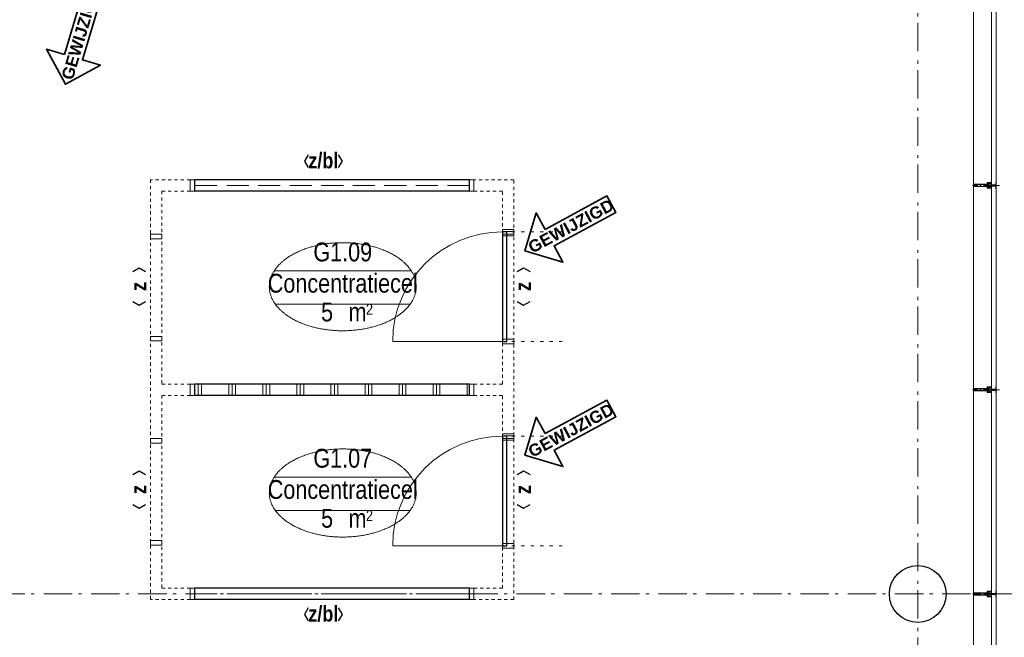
# Model space of a CAD drawing. Header units: millimetres. Extents: x 274611 to 749520, y 175257 to 298905.
# Tile 126 of 251: x 562519 to 571194, y 226430 to 231873. Entities that reach past the tile are written whole.
import ezdxf
from ezdxf.enums import TextEntityAlignment as Align

# ---------------------------------------------------------------- set-up
doc = ezdxf.new("R2010")
doc.units = ezdxf.units.MM
doc.header["$LTSCALE"] = 400
doc.header["$PDMODE"] = 1
doc.header["$PDSIZE"] = 15
for name, pattern in [('STYLE_02', [0.694427, 0.486069, -0.208359]), ('STYLE_05', [0.208282, 0.069427, -0.138855]), ('STYLE_06', [1.041641, 0.625, -0.208282, 0.069427, -0.138931]), ('STYLE_15', [0.240945, 0.11811, -0.059055, 0.004724, -0.059055]), ('STYLE_16', [0.177165, 0.11811, -0.059055]), ('STYLE_21', [0.138889, 0.069444, -0.069444])]:
    doc.linetypes.add(name, pattern=pattern)
for name, color, linetype, lineweight in [('Buitenkozijnen', 140, 'Continuous', 15), ('Interieur-deur', 43, 'Continuous', 9), ('Interieur-scheidingswand-horizontaal', 5, 'Continuous', 25), ('Interieur-systeemwand glas', 140, 'STYLE_21', 15), ('Kozijnmerken', 43, 'Continuous', 9), ('Lijn-stramien', 5, 'STYLE_06', 9), ('mat-beton (ihwg)', 5, 'Continuous', 25), ('None', 7, 'Continuous', 9), ('Ruimtenummers', 5, 'Continuous', 25), ('Wijzigingspijlen', 43, 'Continuous', 9)]:
    doc.layers.add(name, color=color, linetype=linetype, lineweight=lineweight)
doc.styles.add('Arial (bold)', font='arialbd.ttf', dxfattribs={"height": 132.291667})
doc.styles.add('Arial Narrow', font='ARIALN.TTF', dxfattribs={"height": 222.25})
doc.styles.add('Arial Narrow (bold)', font='ARIALNB.TTF', dxfattribs={"height": 172.861111})

# ---------------------------------------------------------------- blocks, each defined once
blk = doc.blocks.new('*X654')
at = {"layer": 'None', "lineweight": 9}
for p, q in [((360, -1850), (360, -1750)), ((600, -1850), (600, -1750)), ((630, -1850), (630, -1750)), ((660, -1850), (660, -1750)), ((900, -1850), (900, -1750)), ((930, -1850), (930, -1750)), ((960, -1850), (960, -1750)), ((1200, -1850), (1200, -1750)), ((1230, -1850), (1230, -1750)), ((1260, -1850), (1260, -1750)), ((1500, -1850), (1500, -1750)), ((1530, -1850), (1530, -1750)), ((1560, -1850), (1560, -1750)), ((1800, -1850), (1800, -1750)), ((1830, -1850), (1830, -1750)), ((1860, -1850), (1860, -1750)), ((2100, -1850), (2100, -1750)), ((2130, -1850), (2130, -1750)), ((2160, -1850), (2160, -1750)), ((2400, -1850), (2400, -1750)), ((2430, -1850), (2430, -1750)), ((2460, -1850), (2460, -1750)), ((2700, -1850), (2700, -1750)), ((2730, -1850), (2730, -1750))]:
    blk.add_line(p, q, dxfattribs=at)
blk = doc.blocks.new('systeemwandstijl 900 hoh')
at = {"layer": 'Interieur-systeemwand glas', "color": 43, "linetype": 'Continuous', "lineweight": 9}
blk.add_lwpolyline([(0, 20), (100, 20), (100, -20), (0, -20)], close=True, dxfattribs=at)
at = {"layer": 'Interieur-systeemwand glas', "color": 43, "linetype": 'Continuous', "lineweight": 15}
for p in [(0, 900), (0, 0)]:
    blk.add_point(p, dxfattribs=at)
blk = doc.blocks.new('Deur systeemwand 950')
at = {"layer": 'Interieur-deur', "color": 140, "linetype": 'Continuous', "lineweight": 15}
blk.add_line((0, 1063.8), (0, 100), dxfattribs=at)
at = {"layer": 'Interieur-deur', "color": 92, "linetype": 'Continuous', "lineweight": 25}
blk.add_lwpolyline([(-966, 100), (0, 100), (0, 60), (-966, 60)], close=True, dxfattribs=at)
at = {"layer": 'Interieur-deur', "color": 140, "linetype": 'Continuous', "lineweight": 15}
blk.add_arc((0, 100), 966, 90, 180, dxfattribs=at)
at = {"layer": 'Interieur-systeemwand glas', "color": 43, "linetype": 'Continuous', "lineweight": 9}
for points in [[(-986, 100), (-946, 100), (-946, 0), (-986, 0)], [(-20, 100), (20, 100), (20, 0), (-20, 0)]]:
    blk.add_lwpolyline(points, close=True, dxfattribs=at)
at = {"layer": 'Lijn-stramien', "color": 8, "linetype": 'STYLE_05', "lineweight": 5}
for p, q in [((-966, 100), (-966, -476)), ((0, 100), (0, -476))]:
    blk.add_line(p, q, dxfattribs=at)
at = {"layer": 'None', "linetype": 'Continuous', "lineweight": 5}
for p in [(-966, 100), (0, 100)]:
    blk.add_point(p, dxfattribs=at)
blk = doc.blocks.new('Concentratiecel G 3 (2D)')
at = {"layer": 'Interieur-scheidingswand-horizontaal', "lineweight": 25}
for p, q in [((340, 50), (2760, 50)), ((340, -50), (340, 50)), ((2760, -50), (2760, 50)), ((340, -50), (2760, -50)), ((340, -1750), (2760, -1750)), ((340, -1850), (340, -1750)), ((2760, -1850), (2760, -1750)), ((340, -1850), (2760, -1850)), ((340, -3550), (2760, -3550)), ((340, -3650), (340, -3550)), ((2760, -3650), (2760, -3550)), ((340, -3650), (2760, -3650))]:
    blk.add_line(p, q, dxfattribs=at)
at = {"layer": 'Interieur-scheidingswand-horizontaal', "linetype": 'STYLE_02', "lineweight": 9}
for p, q in [((340, 0), (2760, 0)), ((340, -3600), (2760, -3600))]:
    blk.add_line(p, q, dxfattribs=at)
at = {"layer": 'Interieur-systeemwand glas', "lineweight": 15}
for p, q in [((-50, 50), (300, 50)), ((-50, -3650), (-50, 50)), ((2800, 50), (3150, 50)), ((3150, 50), (3150, -3650)), ((50, -50), (300, -50)), ((50, -1750), (50, -50)), ((2800, -50), (3050, -50)), ((3050, -50), (3050, -1750)), ((50, -1750), (300, -1750)), ((2800, -1750), (3050, -1750)), ((50, -3550), (50, -1850)), ((50, -1850), (300, -1850)), ((2800, -1850), (3050, -1850)), ((3050, -1850), (3050, -3550)), ((50, -3550), (300, -3550)), ((2800, -3550), (3050, -3550)), ((-50, -3650), (300, -3650)), ((2800, -3650), (3150, -3650))]:
    blk.add_line(p, q, dxfattribs=at)
at = {"layer": 'Interieur-scheidingswand-horizontaal', "color": 7}
for name, p, rotation in [('systeemwandstijl 900 hoh', (320, 50), 270), ('Deur systeemwand 950', (-50, -1375), 270), ('systeemwandstijl 900 hoh', (3150, -450), 180), ('systeemwandstijl 900 hoh', (320, -1750), 270), ('Deur systeemwand 950', (-50, -3175), 270), ('systeemwandstijl 900 hoh', (320, -3550), 270)]:
    blk.add_blockref(name, p, dxfattribs=dict(at, rotation=rotation))
at = {"layer": 'Interieur-scheidingswand-horizontaal', "color": 7, "xscale": -1}
for p, rotation in [((2780, 50), 90), ((-50, -425), 180), ((2780, -1750), 90), ((-50, -2225), 180), ((2780, -3550), 90)]:
    blk.add_blockref('systeemwandstijl 900 hoh', p, dxfattribs=dict(at, rotation=rotation))
at = {"layer": 'Interieur-scheidingswand-horizontaal', "color": 7}
for p in [(-50, -1375), (-50, -3175)]:
    blk.add_blockref('systeemwandstijl 900 hoh', p, dxfattribs=at)
at = {"layer": 'Interieur-scheidingswand-horizontaal', "color": 7, "xscale": -1}
for p in [(3150, -1350), (3150, -2250), (3150, -3150)]:
    blk.add_blockref('systeemwandstijl 900 hoh', p, dxfattribs=at)
at = {"layer": 'Interieur-scheidingswand-horizontaal'}
blk.add_blockref('*X654', (0, 0), dxfattribs=at)
blk = doc.blocks.new('Kozijnmerk 50')
at = {"layer": 'Kozijnmerken', "color": 92, "linetype": 'Continuous', "lineweight": 25}
for points in [[(-132.2, 50.6), (-164.8, -5.8), (-132.2, -62.1)], [(132.2, 50.6), (164.8, -5.8), (132.2, -62.1)]]:
    blk.add_lwpolyline(points, dxfattribs=at)
at = {"layer": 'None', "color": 43, "style": 'Arial Narrow (bold)'}
blk.add_attdef('merk', text='', height=138.3, dxfattribs=at).set_placement((0, 0), align=Align.MIDDLE_CENTER)
blk = doc.blocks.new('Kolom O 500')
at = {"layer": 'mat-beton (ihwg)', "lineweight": 25}
blk.add_circle((0, 0), 250, dxfattribs=at)
blk = doc.blocks.new('*U96')
at = {"layer": 'None', "color": 8, "lineweight": 5, "flags": 128}
for points in [[(-5, -154.3), (-5, -154.3, 0.414214), (-5.5, -154.8), (-5.5, -172.5), (-5.5, -172.5, 0.414214), (-5, -173), (-4, -173), (-4, -173, 0.414214), (-3.5, -172.5), (-3.5, -172.5, 0.414214), (-4, -172), (-4.5, -172), (-4.5, -168.8), (-4.5, -168.8, -0.414214), (-4, -168.3), (-2.7, -168.3), (-2.7, -168.3, 0.221695), (-1.9, -167.9), (-0.8, -166.5), (-0.8, -166.5, -0.466308), (0.8, -166.5), (2, -167.9), (2, -167.9, 0.221695), (2.7, -168.3), (4, -168.3), (4, -168.3, -0.414214), (4.5, -168.8), (4.5, -172), (4, -172), (4, -172, 0.414214), (3.5, -172.5), (3.5, -172.5, 0.414214), (4, -173), (5, -173), (5, -173, 0.414214), (5.5, -172.5), (5.5, -154.8), (5.5, -154.8, 0.414214), (5, -154.3), (4.7, -154.3), (4.7, -155), (4.7, -155, -0.414214), (4.4, -155.3), (4.1, -155.3), (4.1, -155.3, -0.414214), (3.3, -154.5), (3.3, -150.6), (3.3, -150.6, -0.414214), (4.1, -149.8), (4.4, -149.8), (4.4, -149.8, -0.414214), (4.7, -150.1), (4.7, -150.8), (5, -150.8), (5, -150.8, 0.414214), (5.5, -150.3), (5.5, -137.6), (5.5, -137.6, 0.351868), (5.3, -137.3), (5.3, -137.3, 0.351868), (4.9, -137.5), (4.1, -139.2), (4.1, -139.2, 0.314902), (4.2, -139.4), (4.5, -139.7), (4.5, -139.7, -0.198912), (4.5, -139.9), (4.5, -140.1), (4.5, -140.1, -0.198912), (4.5, -140.3), (4.2, -140.6), (4.2, -140.6, 0.414214), (4.2, -140.8), (4.5, -141.1), (4.5, -141.1, -0.198912), (4.5, -141.3), (4.5, -141.5), (4.5, -141.5, -0.198912), (4.5, -141.7), (4.2, -142), (4.2, -142, 0.414214), (4.2, -142.2), (4.5, -142.5), (4.5, -142.5, -0.198912), (4.5, -142.7), (4.5, -143.2), (4.5, -143.2, -0.087489), (4.5, -143.3), (4.2, -144.1), (4.2, -148.5), (4.2, -148.5, -0.414214), (3.9, -148.8), (-3.9, -148.8), (-3.9, -148.8, -0.414214), (-4.2, -148.5), (-4.2, -144.1), (-4.5, -143.3), (-4.5, -143.3, -0.087489), (-4.5, -143.2), (-4.5, -142.7), (-4.5, -142.7, -0.198912), (-4.4, -142.5), (-4.1, -142.2), (-4.1, -142.2, 0.414214), (-4.1, -142), (-4.4, -141.7), (-4.4, -141.7, -0.198912), (-4.5, -141.5), (-4.5, -141.3), (-4.5, -141.3, -0.198912), (-4.4, -141.1), (-4.1, -140.8), (-4.1, -140.8, 0.414214), (-4.1, -140.6), (-4.4, -140.3), (-4.4, -140.3, -0.198912), (-4.5, -140.1), (-4.5, -139.9), (-4.5, -139.9, -0.198912), (-4.4, -139.7), (-4.1, -139.4), (-4.1, -139.4, 0.314902), (-4.1, -139.2), (-4.9, -137.5), (-4.9, -137.5, 0.351868), (-5.3, -137.3), (-5.3, -137.3, 0.351868), (-5.5, -137.6), (-5.5, -150.3), (-5.5, -150.3, 0.414214), (-5, -150.8), (-4.7, -150.8), (-4.7, -150.1), (-4.7, -150.1, -0.414214), (-4.4, -149.8), (-4.1, -149.8), (-4.1, -149.8, -0.414214), (-3.3, -150.6), (-3.3, -154.5), (-3.3, -154.5, -0.414214), (-4.1, -155.3), (-4.4, -155.3), (-4.4, -155.3, -0.414214), (-4.7, -155), (-4.7, -154.3)], [(-4.5, -161.7, -0.414214), (-4, -161.2), (-2.7, -161.2), (-2.7, -161.2, 0.414214), (-2.5, -161), (-2.5, -160.4), (-2.5, -160.4, 0.414214), (-2.7, -160.2), (-4, -160.2), (-4, -160.2, -0.414214), (-4.5, -159.7), (-4.5, -156.8), (-4.5, -156.8, -0.414214), (-4, -156.3), (4, -156.3), (4, -156.3, -0.414214), (4.5, -156.8), (4.5, -159.7), (4.5, -159.7, -0.414214), (4, -160.2), (2.7, -160.2), (2.7, -160.2, 0.414214), (2.5, -160.4), (2.5, -161), (2.5, -161, 0.414214), (2.7, -161.2), (4, -161.2), (4, -161.2, -0.414214), (4.5, -161.7), (4.5, -166.8), (4.5, -166.8, -0.414214), (4, -167.3), (3, -167.3), (3, -167.3, -0.221695), (2.6, -167.1), (1.5, -165.9), (1.5, -165.9, 0.466308), (-1.5, -165.9), (-2.6, -167.1), (-2.6, -167.1, -0.221695), (-2.9, -167.3), (-4, -167.3), (-4, -167.3, -0.414214), (-4.5, -166.8), (-4.5, -161.7)], [(-1.8, -149.8, 0.414214), (-2.3, -150.3), (-2.3, -155.1), (-2.3, -155.1, 0.414214), (-2.1, -155.3), (2.1, -155.3), (2.1, -155.3, 0.414214), (2.3, -155.1), (2.3, -150.3), (2.3, -150.3, 0.414214), (1.8, -149.8), (-1.8, -149.8)]]:
    blk.add_lwpolyline(points, format="xyb", close=True, dxfattribs=at)
blk = doc.blocks.new('*U97')
at = {"layer": 'None', "color": 8, "lineweight": 5, "flags": 128}
for points in [[(-6, -180.7), (-6, -180.7, -0.388879), (-8.7, -183.2), (-8.7, -183.2), (-20.4, -183.2), (-21.6, -183.9), (-22.9, -183.9), (-22.9, -182.7), (-23.8, -182.7), (-23.8, -184.8), (23.8, -184.8), (23.8, -182.7), (22.9, -182.7), (22.9, -183.9), (21.7, -183.9), (20.4, -183.2), (8.7, -183.2), (8.7, -183.2, -0.388879), (6, -180.7), (6, -180.7), (5.3, -173.2), (2.5, -173.2), (2.5, -171.2), (-2.5, -171.2), (-2.5, -173.2), (-5.3, -173.2), (-6, -180.7)], [(-13.5, -182.8), (-13.5, -181.9), (-14.5, -181.1), (-14.5, -181.1, 0.36397), (-14.9, -181.1), (-14.9, -181.1), (-15.4, -181.5), (-15.4, -181.5, -0.36397), (-15.8, -181.5), (-15.8, -181.5), (-16.3, -181.1), (-16.3, -181.1, 0.36397), (-16.7, -181.1), (-16.7, -181.1), (-17.2, -181.5), (-17.2, -181.5, -0.36397), (-17.6, -181.5), (-17.6, -181.5), (-18.1, -181.1), (-18.1, -181.1, 0.36397), (-18.5, -181.1), (-18.5, -181.1), (-19, -181.5), (-19, -181.5, -0.36397), (-19.4, -181.5), (-19.4, -181.5), (-19.9, -181.1), (-19.9, -181.1, 0.36397), (-20.3, -181.1), (-20.3, -181.1), (-20.8, -181.5), (-20.8, -181.5, -0.36397), (-21.2, -181.5), (-21.2, -181.5), (-21.7, -181.1), (-21.7, -181.1, 0.36397), (-22.1, -181.1), (-22.1, -181.1), (-22.4, -181.3), (-23.2, -181.3), (-23.5, -181.1), (-23.5, -181.1, 0.36397), (-23.9, -181.1), (-23.9, -181.1), (-24.2, -181.3), (-24.5, -181.3), (-24.5, -181.3, -0.267949), (-24.8, -181.2), (-24.8, -181.2), (-24.9, -180.9), (-24.9, -180.9, 0.339454), (-25.3, -180.7), (-25.3, -180.7, 0.339454), (-25.5, -181), (-25.5, -181), (-25.5, -184.4), (-25.5, -184.4, 0.414214), (-25.2, -184.7), (-25.2, -184.7), (-24.3, -184.7), (-24.3, -184.7, 0.414214), (-24, -184.4), (-24, -184.4), (-24, -182.7), (-24, -182.7, 0.236068), (-24.1, -182.5), (-24.1, -182.5), (-24.1, -182.5, -0.548276), (-24, -182.2), (-24, -182.2, -0.548276), (-23.8, -182.4), (-23.8, -182.4), (-23.8, -182.4, 0.250388), (-23.6, -182.3), (-23.6, -182.3), (-22.8, -182.3), (-22.8, -182.3, -0.414214), (-22.5, -182.6), (-22.5, -182.6), (-22.5, -183.3), (-22.5, -183.3, 0.414214), (-22.2, -183.6), (-22.2, -183.6), (-22, -183.6), (-22, -183.6, 0.131652), (-21.8, -183.5), (-21.8, -183.5), (-20.5, -182.8), (-13.5, -182.8)], [(13.5, -182.8), (13.5, -181.9), (14.5, -181.1), (14.5, -181.1, -0.36397), (14.9, -181.1), (14.9, -181.1), (15.4, -181.5), (15.4, -181.5, 0.36397), (15.8, -181.5), (15.8, -181.5), (16.3, -181.1), (16.3, -181.1, -0.36397), (16.7, -181.1), (16.7, -181.1), (17.2, -181.5), (17.2, -181.5, 0.36397), (17.6, -181.5), (17.6, -181.5), (18.1, -181.1), (18.1, -181.1, -0.36397), (18.5, -181.1), (18.5, -181.1), (19, -181.5), (19, -181.5, 0.36397), (19.4, -181.5), (19.4, -181.5), (19.9, -181.1), (19.9, -181.1, -0.36397), (20.3, -181.1), (20.3, -181.1), (20.8, -181.5), (20.8, -181.5, 0.36397), (21.2, -181.5), (21.2, -181.5), (21.7, -181.1), (21.7, -181.1, -0.36397), (22.1, -181.1), (22.1, -181.1), (22.4, -181.3), (23.2, -181.3), (23.5, -181.1), (23.5, -181.1, -0.36397), (23.9, -181.1), (23.9, -181.1), (24.2, -181.3), (24.5, -181.3), (24.5, -181.3, 0.267949), (24.8, -181.2), (24.8, -181.2), (25, -180.9), (25, -180.9, -0.339454), (25.3, -180.7), (25.3, -180.7, -0.339454), (25.5, -181), (25.5, -181), (25.5, -184.4), (25.5, -184.4, -0.414214), (25.2, -184.7), (25.2, -184.7), (24.3, -184.7), (24.3, -184.7, -0.414214), (24, -184.4), (24, -184.4), (24, -182.7), (24, -182.7, -0.236068), (24.1, -182.5), (24.1, -182.5), (24.1, -182.5, 0.548276), (24.1, -182.2), (24.1, -182.2, 0.548276), (23.9, -182.4), (23.9, -182.4), (23.9, -182.4, -0.250388), (23.6, -182.3), (23.6, -182.3), (22.8, -182.3), (22.8, -182.3, 0.414214), (22.5, -182.6), (22.5, -182.6), (22.5, -183.3), (22.5, -183.3, -0.414214), (22.2, -183.6), (22.2, -183.6), (22, -183.6), (22, -183.6, -0.131652), (21.8, -183.5), (21.8, -183.5), (20.5, -182.8), (13.5, -182.8)]]:
    blk.add_lwpolyline(points, format="xyb", close=True, dxfattribs=at)
blk = doc.blocks.new('verticale stijl 150x50 UV')
at = {"layer": 'None', "color": 8, "linetype": 'STYLE_15', "lineweight": 5}
blk.add_line((0, -216), (0, 35), dxfattribs=at)
at = {"layer": 'None', "color": 8, "lineweight": 5}
for p, q in [((-25.6, -142.7), (-25.6, -142.7)), ((-25.6, -144.4), (-25.6, -144.4)), ((-24.8, -133.4), (-24.8, -133.4)), ((-24.8, -134.2), (-24.8, -134.2)), ((-24.8, -135), (-24.8, -135)), ((-24.8, -135.8), (-24.8, -135.8)), ((-24.8, -136.6), (-24.8, -136.6)), ((-24.8, -137.4), (-24.8, -137.4)), ((-24.8, -138.3), (-24.8, -138.3)), ((-24.8, -139.1), (-24.8, -139.1)), ((-24.8, -139.9), (-24.8, -139.9)), ((-24.8, -140.7), (-24.8, -140.7)), ((-24.8, -141.5), (-24.8, -141.5)), ((-24.8, -142.3), (-24.8, -142.3)), ((-24.8, -143.1), (-24.8, -143.1)), ((-24.8, -144.8), (-24.8, -144.8)), ((-24, -133), (-24, -133)), ((-24, -133.8), (-24, -133.8)), ((-24, -134.6), (-24, -134.6)), ((-24, -135.4), (-24, -135.4)), ((-24, -136.2), (-24, -136.2)), ((-24, -137), (-24, -137)), ((-24, -137.9), (-24, -137.9)), ((-24, -138.7), (-24, -138.7)), ((-24, -139.5), (-24, -139.5)), ((-24, -140.3), (-24, -140.3)), ((-24, -141.1), (-24, -141.1)), ((-24, -141.9), (-24, -141.9)), ((-24, -142.7), (-24, -142.7)), ((-24, -144.4), (-24, -144.4)), ((-23.2, -133.4), (-23.2, -133.4)), ((-23.2, -134.2), (-23.2, -134.2)), ((-23.2, -135), (-23.2, -135)), ((-23.2, -135.8), (-23.2, -135.8)), ((-23.2, -136.6), (-23.2, -136.6)), ((-23.2, -137.4), (-23.2, -137.4)), ((-23.2, -138.3), (-23.2, -138.3)), ((-23.2, -139.1), (-23.2, -139.1)), ((-23.2, -139.9), (-23.2, -139.9)), ((-23.2, -140.7), (-23.2, -140.7)), ((-23.2, -141.5), (-23.2, -141.5)), ((-23.2, -144.8), (-23.2, -144.8)), ((-22.4, -133), (-22.4, -133)), ((-22.4, -133.8), (-22.4, -133.8)), ((-22.4, -134.6), (-22.4, -134.6)), ((-22.4, -140.3), (-22.4, -140.3)), ((-22.4, -141.1), (-22.4, -141.1)), ((-22.4, -144.4), (-22.4, -144.4)), ((-21.6, -126.9), (-21.6, -126.9)), ((-21.6, -127.7), (-21.6, -127.7)), ((-21.6, -128.5), (-21.6, -128.5)), ((-21.6, -129.3), (-21.6, -129.3)), ((-21.6, -130.1), (-21.6, -130.1)), ((-21.6, -130.9), (-21.6, -130.9)), ((-21.6, -131.8), (-21.6, -131.8)), ((-21.6, -132.6), (-21.6, -132.6)), ((-21.6, -133.4), (-21.6, -133.4)), ((-21.6, -134.2), (-21.6, -134.2)), ((-21.6, -135), (-21.6, -135)), ((-21.6, -139.9), (-21.6, -139.9)), ((-21.6, -140.7), (-21.6, -140.7)), ((-21.6, -141.5), (-21.6, -141.5)), ((-21.6, -144.8), (-21.6, -144.8)), ((-20.7, -126.5), (-20.7, -126.5)), ((-20.7, -128.9), (-20.7, -128.9)), ((-20.7, -129.7), (-20.7, -129.7)), ((-20.7, -130.5), (-20.7, -130.5)), ((-20.7, -131.4), (-20.7, -131.4)), ((-20.7, -132.2), (-20.7, -132.2)), ((-20.7, -133), (-20.7, -133)), ((-20.7, -133.8), (-20.7, -133.8)), ((-20.7, -134.6), (-20.7, -134.6)), ((-20.7, -135.4), (-20.7, -135.4)), ((-20.7, -136.2), (-20.7, -136.2)), ((-20.7, -137), (-20.7, -137)), ((-20.7, -137.9), (-20.7, -137.9)), ((-20.7, -138.7), (-20.7, -138.7)), ((-20.7, -139.5), (-20.7, -139.5)), ((-20.7, -140.3), (-20.7, -140.3)), ((-20.7, -141.1), (-20.7, -141.1)), ((-20.7, -144.4), (-20.7, -144.4)), ((-19.9, -126.1), (-19.9, -126.1)), ((-19.9, -130.1), (-19.9, -130.1)), ((-19.9, -130.9), (-19.9, -130.9)), ((-19.9, -131.8), (-19.9, -131.8)), ((-19.9, -132.6), (-19.9, -132.6)), ((-19.9, -133.4), (-19.9, -133.4)), ((-19.9, -134.2), (-19.9, -134.2)), ((-19.9, -135), (-19.9, -135)), ((-19.9, -135.8), (-19.9, -135.8)), ((-19.9, -136.6), (-19.9, -136.6)), ((-19.9, -137.4), (-19.9, -137.4)), ((-19.9, -138.3), (-19.9, -138.3)), ((-19.9, -139.1), (-19.9, -139.1)), ((-19.9, -139.9), (-19.9, -139.9)), ((-19.9, -140.7), (-19.9, -140.7)), ((-19.9, -141.5), (-19.9, -141.5)), ((-19.9, -142.3), (-19.9, -142.3)), ((-19.9, -143.1), (-19.9, -143.1)), ((-19.9, -143.9), (-19.9, -143.9)), ((-19.1, -126.5), (-19.1, -126.5)), ((-19.1, -127.3), (-19.1, -127.3)), ((-19.1, -128.9), (-19.1, -128.9)), ((-19.1, -129.7), (-19.1, -129.7)), ((-19.1, -130.5), (-19.1, -130.5)), ((-19.1, -131.4), (-19.1, -131.4)), ((-19.1, -132.2), (-19.1, -132.2)), ((-19.1, -133), (-19.1, -133)), ((-19.1, -133.8), (-19.1, -133.8)), ((-19.1, -134.6), (-19.1, -134.6)), ((-19.1, -140.3), (-19.1, -140.3)), ((-19.1, -141.1), (-19.1, -141.1)), ((-19.1, -141.9), (-19.1, -141.9)), ((-18.3, -127.7), (-18.3, -127.7)), ((-18.3, -128.5), (-18.3, -128.5)), ((-18.3, -129.3), (-18.3, -129.3)), ((-18.3, -133.4), (-18.3, -133.4)), ((-18.3, -134.2), (-18.3, -134.2)), ((-18.3, -135), (-18.3, -135)), ((-18.3, -139.9), (-18.3, -139.9)), ((-18.3, -140.7), (-18.3, -140.7)), ((-18.3, -141.5), (-18.3, -141.5)), ((-18.3, -142.3), (-18.3, -142.3)), ((-17.5, -133), (-17.5, -133)), ((-17.5, -133.8), (-17.5, -133.8)), ((-17.5, -134.6), (-17.5, -134.6)), ((-17.5, -135.4), (-17.5, -135.4)), ((-17.5, -136.2), (-17.5, -136.2)), ((-17.5, -137), (-17.5, -137)), ((-17.5, -137.9), (-17.5, -137.9)), ((-17.5, -138.7), (-17.5, -138.7)), ((-17.5, -139.5), (-17.5, -139.5)), ((-17.5, -140.3), (-17.5, -140.3)), ((-17.5, -141.1), (-17.5, -141.1)), ((-17.5, -141.9), (-17.5, -141.9)), ((-17.5, -142.7), (-17.5, -142.7)), ((-16.7, -133.4), (-16.7, -133.4)), ((-16.7, -134.2), (-16.7, -134.2)), ((-16.7, -135), (-16.7, -135)), ((-16.7, -135.8), (-16.7, -135.8)), ((-16.7, -136.6), (-16.7, -136.6)), ((-16.7, -137.4), (-16.7, -137.4)), ((-16.7, -138.3), (-16.7, -138.3)), ((-16.7, -139.1), (-16.7, -139.1)), ((-16.7, -139.9), (-16.7, -139.9)), ((-16.7, -140.7), (-16.7, -140.7)), ((-16.7, -141.5), (-16.7, -141.5)), ((-16.7, -142.3), (-16.7, -142.3)), ((-16.7, -143.1), (-16.7, -143.1)), ((-15.9, -141.1), (-15.9, -141.1)), ((-15.9, -141.9), (-15.9, -141.9)), ((-15.9, -142.7), (-15.9, -142.7)), ((-15.9, -144.4), (-15.9, -144.4)), ((-15.1, -142.3), (-15.1, -142.3)), ((-15.1, -143.1), (-15.1, -143.1)), ((-15.1, -143.9), (-15.1, -143.9)), ((-15.1, -144.8), (-15.1, -144.8)), ((-14.2, -141.9), (-14.2, -141.9)), ((-14.2, -142.7), (-14.2, -142.7)), ((-14.2, -143.5), (-14.2, -143.5)), ((-14.2, -144.4), (-14.2, -144.4)), ((-13.4, -143.1), (-13.4, -143.1)), ((-13.4, -143.9), (-13.4, -143.9))]:
    blk.add_line(p, q, dxfattribs=at)
at = {"layer": 'None', "color": 8, "linetype": 'STYLE_16', "lineweight": 5}
for p, q in [((-2.2, -155.1), (0, -154.5)), ((-2.2, -156.7), (-2.2, -155.1)), ((-1.5, -156.9), (-1.5, -155)), ((-1, -157), (-1, -155.1)), ((2.3, -155.1), (0, -154.5)), ((1, -157), (1, -155.1)), ((1.5, -156.9), (1.5, -155)), ((2.3, -156.7), (2.3, -155.1))]:
    blk.add_line(p, q, dxfattribs=at)
at = {"layer": 'None', "color": 8, "linetype": 'Continuous', "lineweight": 5, "flags": 128}
for points in [[(-10, 15.4), (10, 15.4), (10, -104.8), (25, -104.8), (25, -116.8), (-25, -116.8), (-25, -104.8), (-10, -104.8)], [(-8, 13.4), (-8, -104.8), (8, -104.8), (8, 13.4)], [(8, -106.8), (-8, -106.8), (-23, -106.8), (-23, -114.8), (23, -114.8), (23, -106.8)]]:
    blk.add_lwpolyline(points, close=True, dxfattribs=at)
at = {"layer": 'None', "color": 8, "lineweight": 5, "flags": 128}
for points in [[(-14.8, -144.8), (-14.8, -144.8, 0.390793), (-13.2, -143.5), (-13.2, -143.5, 0.390793), (-14.4, -141.8), (-14.4, -141.8, -0.352623), (-16, -139.9), (-16, -133.1), (-16, -133.1, 0.414214), (-16.3, -132.8), (-17.6, -132.8), (-18.1, -133), (-18.1, -133, -0.520293), (-18.3, -132.8), (-18.3, -130.1), (-18.2, -130), (-18.2, -128), (-18.2, -128, -0.577863), (-18.1, -127.7), (-18, -127.7), (-18, -127.7, 0.366605), (-17.7, -127.5), (-17.7, -127.5, 0.366605), (-17.9, -127.1), (-17.9, -127.1, -0.130834), (-19.2, -126.1), (-19.2, -126.1, 0.439074), (-20.7, -126.1), (-20.7, -126.1, -0.133252), (-22, -127.1), (-22, -127.1, 0.366605), (-22.2, -127.5), (-22.2, -127.5, 0.366605), (-21.9, -127.7), (-21.8, -127.7), (-21.8, -127.7, -0.577455), (-21.8, -128), (-21.8, -130), (-21.6, -130.1), (-21.6, -132.8), (-21.6, -132.8, -0.52048), (-21.9, -133), (-22.4, -132.8), (-24.7, -132.8), (-24.7, -132.8, 0.414214), (-25, -133.1), (-25, -140.9), (-25, -140.9, -0.255976), (-25.9, -142.6), (-25.9, -142.6, 0.749676), (-25.3, -144.8), (-21.2, -144.8), (-21.2, -144.8, 0.414214), (-19.2, -142.8), (-19.2, -142.8, -0.402808), (-18.7, -142.3), (-18.7, -142.3, -0.402808), (-18.2, -142.8), (-18.2, -142.8, 0.233259), (-18, -143.1), (-14.6, -143.6), (-14.6, -143.6, -0.419014), (-14.5, -143.7), (-14.5, -143.7, -0.419014), (-14.6, -143.8), (-16, -143.8), (-16, -143.8, 0.414214), (-16.5, -144.3), (-16.5, -144.3, 0.414214), (-16, -144.8)], [(-23.2, -141.6), (-23.2, -141.6, 0.418874), (-23.7, -142.1), (-23.7, -142.1, -0.396568), (-25.3, -143.4), (-25.3, -143.4, 0.437017), (-25.7, -143.7), (-25.7, -143.7, 0.437017), (-25.4, -144), (-21.9, -144), (-21.9, -144, 0.263556), (-20.2, -143), (-20.2, -143, 0.552342), (-20.8, -141.8)], [(25, -132.6), (25, -116.8), (23.1, -116.8), (-23.1, -116.8), (-25, -116.8), (-25, -132.6), (-22.1, -132.6), (-22.1, -128), (-22.6, -128), (-22.6, -126.6), (-22.1, -126.6), (-22.1, -124.7), (-21.9, -124.5), (-21.9, -120.3), (-21.9, -120.3, -0.414214), (-20.2, -118.6), (-20.1, -118.6), (-20.1, -118.6, -0.414214), (-18.4, -120.3), (-18.4, -124.5), (-18.2, -124.7), (-18.2, -126.6), (-17.7, -126.6), (-17.7, -128), (-18.2, -128), (-18.2, -132.6), (-16.3, -132.6), (-16.3, -119.8), (-16.3, -119.8, -0.414214), (-15.1, -118.6), (-15.1, -118.6), (-6.5, -118.6), (-6.5, -118.6, -0.414214), (-5.3, -119.8), (-5.3, -136.8), (-3.9, -136.8), (-3.9, -139.6), (-4.3, -140), (-3.9, -140.4), (-3.9, -141), (-4.3, -141.4), (-3.9, -141.8), (-3.9, -142.4), (-4.3, -142.8), (-3.9, -143.8), (-3.9, -148.6), (-2.2, -148.6), (-2.2, -137.8), (-2.2, -137.8, -0.414214), (0, -135.6), (0, -135.6), (0, -135.6, -0.414214), (2.2, -137.8), (2.2, -148.6), (3.9, -148.6), (3.9, -143.8), (4.3, -142.8), (3.9, -142.4), (3.9, -141.8), (4.3, -141.4), (3.9, -141), (3.9, -140.4), (4.3, -140), (3.9, -139.6), (3.9, -136.8), (5.4, -136.8), (5.4, -119.8), (5.4, -119.8, -0.414214), (6.6, -118.6), (6.6, -118.6), (15.1, -118.6), (15.1, -118.6, -0.414214), (16.3, -119.8), (16.3, -132.6), (18.2, -132.6), (18.2, -128), (17.7, -128), (17.7, -126.6), (18.2, -126.6), (18.2, -124.7), (18.5, -124.5), (18.5, -120.3), (18.5, -120.3, -0.414214), (20.2, -118.6), (20.2, -118.6), (20.2, -118.6, -0.414214), (21.9, -120.3), (21.9, -124.5), (22.1, -124.7), (22.1, -126.6), (22.6, -126.6), (22.6, -128), (22.1, -128), (22.1, -132.6)], [(-23, -135.9), (-23, -135.9, -0.414214), (-22.1, -135), (-22.1, -135, -0.414214), (-21.3, -135.9), (-21.3, -138.8), (-21.3, -138.8, -0.414214), (-22.1, -139.6), (-22.1, -139.6, -0.414214), (-23, -138.8)], [(-21, -127.8, -0.29188), (-20.8, -127.3), (-20.3, -126.9), (-20.3, -126.9, -0.344328), (-19.7, -126.9), (-19.2, -127.3), (-19.2, -127.3, -0.29188), (-19, -127.8), (-19.4, -129.5), (-19.4, -129.5, -0.348796), (-20, -130), (-20, -130, -0.348796), (-20.6, -129.5), (-21, -127.8)], [(-18.8, -139.6, -0.414214), (-19.7, -138.8), (-19.7, -135.9), (-19.7, -135.9, -0.414214), (-18.8, -135), (-18.8, -135, -0.414214), (-18, -135.9), (-18, -138.8), (-18, -138.8, -0.414214), (-18.8, -139.6)], [(0, -157.1), (0, -157.1, -0.163834), (-4.3, -155.6), (-4.3, -155.6), (-4.3, -155.6, -0.234469), (-4.7, -154.8), (-4.7, -154.8), (-4.7, -153.6), (4.8, -153.6), (4.8, -154.8), (4.8, -154.8, -0.234469), (4.4, -155.6), (4.4, -155.6), (4.4, -155.6, -0.163834), (0, -157.1), (0, -157.1)], [(14.8, -144.8), (14.8, -144.8, -0.390793), (13.3, -143.5), (13.3, -143.5, -0.390793), (14.4, -141.8), (14.4, -141.8, 0.352623), (16, -139.9), (16, -133.1), (16, -133.1, -0.414214), (16.3, -132.8), (17.6, -132.8), (18.1, -133), (18.1, -133, 0.520293), (18.4, -132.8), (18.4, -130.1), (18.2, -130), (18.2, -128), (18.2, -128, 0.577863), (18.2, -127.7), (18.1, -127.7), (18.1, -127.7, -0.366605), (17.8, -127.5), (17.8, -127.5, -0.366605), (18, -127.1), (18, -127.1, 0.130834), (19.3, -126.1), (19.3, -126.1, -0.439074), (20.7, -126.1), (20.7, -126.1, 0.133252), (22.1, -127.1), (22.1, -127.1, -0.366605), (22.3, -127.5), (22.3, -127.5, -0.366605), (22, -127.7), (21.9, -127.7), (21.9, -127.7, 0.577455), (21.8, -128), (21.8, -130), (21.7, -130.1), (21.7, -132.8), (21.7, -132.8, 0.52048), (21.9, -133), (22.4, -132.8), (24.7, -132.8), (24.7, -132.8, -0.414214), (25, -133.1), (25, -140.9), (25, -140.9, 0.255976), (25.9, -142.6), (25.9, -142.6, -0.749676), (25.3, -144.8), (21.2, -144.8), (21.2, -144.8, -0.414214), (19.2, -142.8), (19.2, -142.8, 0.402808), (18.7, -142.3), (18.7, -142.3, 0.402808), (18.2, -142.8), (18.2, -142.8, -0.233259), (18, -143.1), (14.6, -143.6), (14.6, -143.6, 0.419014), (14.5, -143.7), (14.5, -143.7, 0.419014), (14.6, -143.8), (16, -143.8), (16, -143.8, -0.414214), (16.5, -144.3), (16.5, -144.3, -0.414214), (16, -144.8)], [(18.9, -139.6, 0.414214), (19.7, -138.8), (19.7, -135.9), (19.7, -135.9, 0.414214), (18.9, -135), (18.9, -135, 0.414214), (18, -135.9), (18, -138.8), (18, -138.8, 0.414214), (18.9, -139.6)], [(21, -127.8, 0.29188), (20.8, -127.3), (20.3, -126.9), (20.3, -126.9, 0.344328), (19.7, -126.9), (19.2, -127.3), (19.2, -127.3, 0.29188), (19, -127.8), (19.4, -129.5), (19.4, -129.5, 0.348796), (20, -130), (20, -130, 0.348796), (20.6, -129.5), (21, -127.8)], [(23.2, -141.6), (23.2, -141.6, -0.418874), (23.7, -142.1), (23.7, -142.1, 0.396568), (25.3, -143.4), (25.3, -143.4, -0.437017), (25.7, -143.7), (25.7, -143.7, -0.437017), (25.4, -144), (21.9, -144), (21.9, -144, -0.263556), (20.2, -143), (20.2, -143, -0.552342), (20.8, -141.8)], [(23, -135.9), (23, -135.9, 0.414214), (22.2, -135), (22.2, -135, 0.414214), (21.3, -135.9), (21.3, -138.8), (21.3, -138.8, 0.414214), (22.2, -139.6), (22.2, -139.6, 0.414214), (23, -138.8)]]:
    blk.add_lwpolyline(points, format="xyb", close=True, dxfattribs=at)
blk.add_lwpolyline([(4, -118.6), (4, -134.3), (-4, -134.3), (-4, -118.6)], close=True, dxfattribs=at)
at = {"layer": 'None', "color": 8, "linetype": 'STYLE_16', "lineweight": 5}
for centre, radius, start, end in [((-1.6, -158.4), 3.38, 79.33567, 100.66433), ((0, -163.2), 8.16, 82.95849, 97.04151), ((0, -160.4), 3.5, 73.41492, 106.58508), ((1.6, -158.4), 3.38, 79.33567, 100.66433)]:
    blk.add_arc(centre, radius, start, end, dxfattribs=at)
at = {"layer": 'None', "color": 7}
for name in ['*U97', '*U96']:
    blk.add_blockref(name, (0, 0), dxfattribs=at)
blk = doc.blocks.new('Vliesgevelelement 4 150x50 1_200')
at = {"layer": 'Buitenkozijnen', "color": 7, "xscale": -1, "rotation": 270.0000000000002}
blk.add_blockref('verticale stijl 150x50 UV', (-5.2, 0), dxfattribs=at)
blk = doc.blocks.new('Ruimtenummer UV 50')
at = {"layer": 'Ruimtenummers', "color": 8, "lineweight": 5}
for p, q in [((602.2, 156.5), (-602.3, 156.5)), ((594.7, -137.5), (-594.8, -137.5))]:
    blk.add_line(p, q, dxfattribs=at)
blk.add_open_spline([(-323.4, 353.8), (-173.3, 405.8), (173.3, 405.8), (323.4, 353.8), (473.5, 301.8), (560.1, 211.8), (646.8, 121.7), (646.8, 17.7), (646.8, -86.3), (560.1, -176.3), (473.5, -266.4), (323.4, -318.4), (173.3, -370.4), (-173.3, -370.4), (-323.4, -318.4), (-473.5, -266.4), (-560.2, -176.3), (-646.8, -86.3), (-646.8, 17.7), (-646.8, 121.7), (-560.2, 211.8), (-473.5, 301.8), (-323.4, 353.8)], degree=2, knots=[0, 0, 0, 0.09962, 0.19924, 0.19924, 0.283607, 0.283607, 0.349619, 0.349619, 0.415638, 0.415638, 0.5, 0.5, 0.59962, 0.69924, 0.69924, 0.783607, 0.783607, 0.849619, 0.849619, 0.915638, 0.915638, 1, 1, 1], dxfattribs=at)
at = {"layer": 'Ruimtenummers', "attachment_point": 2, "style": 'Arial Narrow'}
for s, insert, char_height in [(' m', (103.6, -122.2), 165.95), (' 2', (220.1, -132.8), 96.8)]:
    blk.add_mtext(s, dxfattribs=dict(at, insert=insert, char_height=char_height))
at = {"layer": 'Ruimtenummers', "style": 'Arial Narrow'}
for tag, p in [('Nummer', (0, 406.9)), ('Naam', (0, 131.7)), ('Oppervlak', (-137.9, -122.2))]:
    blk.add_attdef(tag, text='', height=165.9, dxfattribs=at).set_placement(p, align=Align.TOP_CENTER)
blk = doc.blocks.new('Wijzigingspijl')
at = {"layer": 'None', "linetype": 'Continuous', "lineweight": 5}
blk.add_point((0, 0), dxfattribs=at)
at = {"layer": 'Wijzigingspijlen', "color": 1, "linetype": 'Continuous', "lineweight": 35}
blk.add_lwpolyline([(-82.5, -1485), (-247.5, -1485), (0, -1732.5), (247.5, -1485), (82.5, -1485), (82.5, -866.25), (-82.5, -866.25)], close=True, dxfattribs=at)
at = {"layer": 'Wijzigingspijlen', "color": 8, "insert": (0, -1271.25), "char_height": 105.833, "attachment_point": 5, "rotation": 90, "style": 'Arial (bold)'}
blk.add_mtext('GEWIJZIGD', dxfattribs=at)

msp = doc.modelspace()

# ---------------------------------------------------------------- linework, layer by layer
at = {"layer": 'Buitenkozijnen', "color": 43, "linetype": 'Continuous', "lineweight": 9}
msp.add_line((570921.28099, 259212.18879), (570921.28099, 221412.18879), dxfattribs=at)
at = {"layer": 'Buitenkozijnen', "color": 140, "linetype": 'Continuous', "lineweight": 15}
for p, q in [((571081.28099, 213522.18879), (571081.28099, 259177.18879)), ((571121.28099, 213522.18879), (571121.28099, 259177.18879)), ((571081.28099, 213522.18879), (571081.28099, 259077.18879)), ((571121.28099, 213522.18879), (571121.28099, 259077.18879))]:
    msp.add_line(p, q, dxfattribs=at)
at = {"layer": 'None', "color": 43, "linetype": 'STYLE_06', "lineweight": 9}
for p, q in [((570431.28099, 261011.97595), (570431.28099, 219812.02879)), ((574230.18099, 226812.18879), (555522.21099, 226812.18879))]:
    msp.add_line(p, q, dxfattribs=at)

# ---------------------------------------------------------------- block references
at = {"layer": 'Buitenkozijnen', "color": 7, "xscale": -1}
for p in [(570931.28099, 230412.18879), (570931.28099, 228612.18879), (570931.28099, 226812.18879)]:
    msp.add_blockref('Vliesgevelelement 4 150x50 1_200', p, dxfattribs=at)
at = {"layer": 'Buitenkozijnen', "color": 7}
msp.add_blockref('Kolom O 500', (570431.28099, 226812.18879), dxfattribs=at)
at = {"layer": 'Interieur-systeemwand glas', "color": 7, "xscale": -1}
msp.add_blockref('Concentratiecel G 3 (2D)', (566821.28099, 230412.18879), dxfattribs=at)
at = {"layer": 'Kozijnmerken', "color": 7}
for p in [(565193.85283, 230632.18879), (565193.85283, 226638.60501)]:
    msp.add_blockref('Kozijnmerk 50', p, dxfattribs=at).add_auto_attribs({'merk': 'z/bl'})
at = {"layer": 'Kozijnmerken', "color": 7, "rotation": 90}
for p in [(563565.7942, 229522.18879), (566953.09009, 229522.18879), (563565.7942, 227732.18879), (566953.09009, 227732.18879)]:
    msp.add_blockref('Kozijnmerk 50', p, dxfattribs=at).add_auto_attribs({'merk': 'z'})
at = {"layer": 'None', "color": 7}
for p, rotation in [((563417.28122, 232964.84531), 343.3841084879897), ((568494.10856, 230658.55681), 298.3841084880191), ((568494.10856, 228858.55681), 298.3841084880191)]:
    msp.add_blockref('Wijzigingspijl', p, dxfattribs=dict(at, rotation=rotation))
at = {"layer": 'Ruimtenummers'}
for p, values in [((565364.92967, 229502.18879), {'Nummer': 'G1.09', 'Naam': 'Concentratiecel', 'Oppervlak': '5'}), ((565364.92967, 227684.41872), {'Nummer': 'G1.07', 'Naam': 'Concentratiecel', 'Oppervlak': '5'})]:
    msp.add_blockref('Ruimtenummer UV 50', p, dxfattribs=at).add_auto_attribs(values)

doc.saveas('drawing.dxf')
